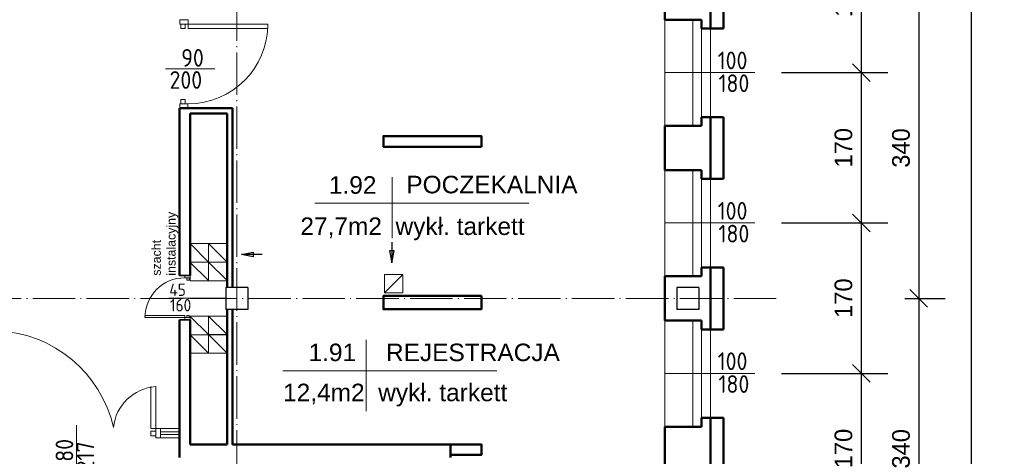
# Model space of a CAD drawing. Header units: millimetres. Extents: x -642 to 14033, y 1994 to 13520.
# Tile 44 of 72: x 5287 to 6401, y 7559 to 8052. Entities that reach past the tile are written whole.
import ezdxf

# ---------------------------------------------------------------- set-up
doc = ezdxf.new("R2010")
doc.units = ezdxf.units.MM
doc.linetypes.add('ACAD_ISO04W100', pattern=[30.5, 24, -3, 0.5, -3])
for name, color, linetype, lineweight in [('drzwi', 140, 'Continuous', 13), ('KOMINY', 43, 'Continuous', 15), ('opisy drzwi', 40, 'Continuous', 13), ('opisy pom', 3, 'Continuous', 18), ('opisy pom.50', 3, 'Continuous', 20), ('sciany', 4, 'Continuous', 35), ('symetria', 7, 'ACAD_ISO04W100', 9), ('słupy', 2, 'Continuous', 30), ('wymiary', 1, 'Continuous', 13), ('ściana', 4, 'Continuous', 50)]:
    doc.layers.add(name, color=color, linetype=linetype, lineweight=lineweight)
doc.styles.add('ISO', font='isocp.shx')
doc.styles.add('ROMANS', font='ROMANS')
doc.styles.add('SYSTEM', font='TXT')
doc.dimstyles.new('Jacek2', dxfattribs={"dimscale": 2, "dimtxt": 10, "dimasz": 10, "dimexe": 15, "dimexo": 15, "dimgap": 5, "dimtad": 1, "dimdec": 0, "dimzin": 0, "dimdsep": 46, "dimtxsty": 'Standard', "dimblk": 'OBLIQUE', "dimcen": 0, "dimdle": 5, "dimadec": 1, "dimazin": 0, "dimtfac": 1, "dimtdec": 0, "dimtofl": 0, "dimtmove": 0, "dimatfit": 3, "dimfxl": 1, "dimtolj": 1, "dimtzin": 0, "dimarcsym": 0})

# ---------------------------------------------------------------- blocks, each defined once
blk = doc.blocks.new('_OBLIQUE')
at = {"color": 0, "linetype": 'ByBlock'}
blk.add_line((-0.5, -0.5), (0.5, 0.5), dxfattribs=at)
blk = doc.blocks.new('*D522')
at = {"layer": 'Defpoints', "color": 0, "transparency": 16777216}
for p in [(6118.9, 8162.7), (6118.9, 7992.7), (6239.2, 7992.7)]:
    blk.add_point(p, dxfattribs=at)
at = {"layer": 'wymiary', "color": 0, "lineweight": -2, "transparency": 16777216}
for p, q in [((6239.2, 8172.7), (6239.2, 7982.7)), ((6148.9, 8162.7), (6269.2, 8162.7)), ((6148.9, 7992.7), (6269.2, 7992.7))]:
    blk.add_line(p, q, dxfattribs=at)
at = {"layer": 'wymiary', "color": 0, "lineweight": -2, "transparency": 16777216, "xscale": 20, "yscale": 20, "zscale": 20}
for p, rotation in [((6239.2, 8162.7), 90), ((6239.2, 7992.7), 270)]:
    blk.add_blockref('_OBLIQUE', p, dxfattribs=dict(at, rotation=rotation))
at = {"layer": 'wymiary', "color": 0, "transparency": 16777216, "insert": (6219.2, 8077.7), "char_height": 20, "attachment_point": 5, "rotation": 90}
blk.add_mtext('\\A1;170', dxfattribs=at)
blk = doc.blocks.new('*D523')
at = {"layer": 'Defpoints', "color": 0, "transparency": 16777216}
for p in [(6118.9, 7992.7), (6118.9, 7822.7), (6239.2, 7822.7)]:
    blk.add_point(p, dxfattribs=at)
at = {"layer": 'wymiary', "color": 0, "lineweight": -2, "transparency": 16777216}
for p, q in [((6239.2, 8002.7), (6239.2, 7812.7)), ((6148.9, 7992.7), (6269.2, 7992.7)), ((6148.9, 7822.7), (6269.2, 7822.7))]:
    blk.add_line(p, q, dxfattribs=at)
at = {"layer": 'wymiary', "color": 0, "lineweight": -2, "transparency": 16777216, "xscale": 20, "yscale": 20, "zscale": 20}
for p, rotation in [((6239.2, 7992.7), 90), ((6239.2, 7822.7), 270)]:
    blk.add_blockref('_OBLIQUE', p, dxfattribs=dict(at, rotation=rotation))
at = {"layer": 'wymiary', "color": 0, "transparency": 16777216, "insert": (6219.2, 7907.7), "char_height": 20, "attachment_point": 5, "rotation": 90}
blk.add_mtext('\\A1;170', dxfattribs=at)
blk = doc.blocks.new('*D524')
at = {"layer": 'Defpoints', "color": 0, "transparency": 16777216}
for p in [(6118.9, 7822.7), (6118.9, 7652.7), (6239.2, 7652.7)]:
    blk.add_point(p, dxfattribs=at)
at = {"layer": 'wymiary', "color": 0, "lineweight": -2, "transparency": 16777216}
for p, q in [((6239.2, 7832.7), (6239.2, 7642.7)), ((6148.9, 7822.7), (6269.2, 7822.7)), ((6148.9, 7652.7), (6269.2, 7652.7))]:
    blk.add_line(p, q, dxfattribs=at)
at = {"layer": 'wymiary', "color": 0, "lineweight": -2, "transparency": 16777216, "xscale": 20, "yscale": 20, "zscale": 20}
for p, rotation in [((6239.2, 7822.7), 90), ((6239.2, 7652.7), 270)]:
    blk.add_blockref('_OBLIQUE', p, dxfattribs=dict(at, rotation=rotation))
at = {"layer": 'wymiary', "color": 0, "transparency": 16777216, "insert": (6219.2, 7737.7), "char_height": 20, "attachment_point": 5, "rotation": 90}
blk.add_mtext('\\A1;170', dxfattribs=at)
blk = doc.blocks.new('*D525')
at = {"layer": 'Defpoints', "color": 0, "transparency": 16777216}
for p in [(6118.9, 7652.7), (6118.9, 7482.7), (6239.2, 7482.7)]:
    blk.add_point(p, dxfattribs=at)
at = {"layer": 'wymiary', "color": 0, "lineweight": -2, "transparency": 16777216}
for p, q in [((6239.2, 7662.7), (6239.2, 7472.7)), ((6148.9, 7652.7), (6269.2, 7652.7)), ((6148.9, 7482.7), (6269.2, 7482.7))]:
    blk.add_line(p, q, dxfattribs=at)
at = {"layer": 'wymiary', "color": 0, "lineweight": -2, "transparency": 16777216, "xscale": 20, "yscale": 20, "zscale": 20}
for p, rotation in [((6239.2, 7652.7), 90), ((6239.2, 7482.7), 270)]:
    blk.add_blockref('_OBLIQUE', p, dxfattribs=dict(at, rotation=rotation))
at = {"layer": 'wymiary', "color": 0, "transparency": 16777216, "insert": (6219.2, 7567.7), "char_height": 20, "attachment_point": 5, "rotation": 90}
blk.add_mtext('\\A1;170', dxfattribs=at)
blk = doc.blocks.new('*D540')
at = {"layer": 'Defpoints', "color": 0, "transparency": 16777216}
for p in [(6258.7, 8077.4), (6258.7, 7737.4), (6304.3, 7737.4)]:
    blk.add_point(p, dxfattribs=at)
at = {"layer": 'wymiary', "color": 0, "lineweight": -2, "transparency": 16777216}
for p, q in [((6304.3, 8087.4), (6304.3, 7727.4)), ((6288.7, 8077.4), (6334.3, 8077.4)), ((6288.7, 7737.4), (6334.3, 7737.4))]:
    blk.add_line(p, q, dxfattribs=at)
at = {"layer": 'wymiary', "color": 0, "lineweight": -2, "transparency": 16777216, "xscale": 20, "yscale": 20, "zscale": 20}
for p, rotation in [((6304.3, 8077.4), 90), ((6304.3, 7737.4), 270)]:
    blk.add_blockref('_OBLIQUE', p, dxfattribs=dict(at, rotation=rotation))
at = {"layer": 'wymiary', "color": 0, "transparency": 16777216, "insert": (6284.3, 7907.4), "char_height": 20, "attachment_point": 5, "rotation": 90}
blk.add_mtext('\\A1;340', dxfattribs=at)
blk = doc.blocks.new('*D541')
at = {"layer": 'Defpoints', "color": 0, "transparency": 16777216}
for p in [(6258.7, 7737.4), (6258.7, 7397.4), (6304.3, 7397.4)]:
    blk.add_point(p, dxfattribs=at)
at = {"layer": 'wymiary', "color": 0, "lineweight": -2, "transparency": 16777216}
for p, q in [((6304.3, 7747.4), (6304.3, 7387.4)), ((6288.7, 7737.4), (6334.3, 7737.4)), ((6288.7, 7397.4), (6334.3, 7397.4))]:
    blk.add_line(p, q, dxfattribs=at)
at = {"layer": 'wymiary', "color": 0, "lineweight": -2, "transparency": 16777216, "xscale": 20, "yscale": 20, "zscale": 20}
for p, rotation in [((6304.3, 7737.4), 90), ((6304.3, 7397.4), 270)]:
    blk.add_blockref('_OBLIQUE', p, dxfattribs=dict(at, rotation=rotation))
at = {"layer": 'wymiary', "color": 0, "transparency": 16777216, "insert": (6284.3, 7567.4), "char_height": 20, "attachment_point": 5, "rotation": 90}
blk.add_mtext('\\A1;340', dxfattribs=at)
blk = doc.blocks.new('*D543')
at = {"layer": 'Defpoints', "color": 0, "transparency": 16777216}
for p in [(6364.1, 11206.9), (6401.1, 11206.9), (6401.1, 6758.4)]:
    blk.add_point(p, dxfattribs=at)
at = {"layer": 'wymiary', "color": 0, "lineweight": -2, "transparency": 16777216}
for p, q in [((6364.1, 6748.4), (6364.1, 11216.9)), ((6371.1, 11206.9), (6334.1, 11206.9)), ((6371.1, 6758.4), (6334.1, 6758.4))]:
    blk.add_line(p, q, dxfattribs=at)
at = {"layer": 'wymiary', "color": 0, "lineweight": -2, "transparency": 16777216, "xscale": 20, "yscale": 20, "zscale": 20}
for p, rotation in [((6364.1, 11206.9), 90), ((6364.1, 6758.4), 270)]:
    blk.add_blockref('_OBLIQUE', p, dxfattribs=dict(at, rotation=rotation))
at = {"layer": 'wymiary', "color": 0, "transparency": 16777216, "insert": (6344.1, 8982.7), "char_height": 20, "attachment_point": 5, "rotation": 90}
blk.add_mtext('\\A1;4449', dxfattribs=at)

msp = doc.modelspace()

# ---------------------------------------------------------------- linework, layer by layer
at = {"ltscale": 0.5}
msp.add_line((5520.6, 7737.4), (5480.1, 7737.4), dxfattribs=at)
at = {"layer": 'drzwi'}
for p, q in [((5446.8, 7586.5), (5468.4, 7586.5)), ((5446.8, 7583.5), (5468.4, 7583.5))]:
    msp.add_line(p, q, dxfattribs=at)
msp.add_lwpolyline([(5446.7, 7590.2), (5446.7, 7579.8), (5468.2, 7579.8), (5468.2, 7590.3)], close=True, dxfattribs=at)
for points in [[(5468.5, 8047.4, 0), (5468.5, 8052.4, 0), (5478.1, 8052.4, 0), (5478.1, 8047.4, 0), (5468.5, 8047.4, 0)], [(5469.5, 8047.4, 0), (5469.5, 8042.4, 0), (5474.5, 8042.4, 0), (5474.5, 8047.4, 0), (5469.5, 8047.4, 0)], [(5478.1, 8047.4, 0), (5478.1, 8042.4, 0), (5568.1, 8042.4, 0), (5568.1, 8047.4, 0), (5478.1, 8047.4, 0)], [(5468.5, 7957.4, 0), (5468.5, 7952.4, 0), (5477.7, 7952.4, 0), (5477.7, 7957.4, 0), (5468.5, 7957.4, 0)], [(5469.5, 7957.4, 0), (5469.5, 7962.4, 0), (5474.5, 7962.4, 0), (5474.5, 7957.4, 0), (5469.5, 7957.4, 0)], [(5480.1, 7760.7, 0), (5480.1, 7763.2, 0), (5474.1, 7763.2, 0), (5474.1, 7760.7, 0), (5480.1, 7760.7, 0)], [(5479.1, 7760.7, 0), (5479.1, 7758.2, 0), (5476.6, 7758.2, 0), (5476.6, 7760.7, 0), (5479.1, 7760.7, 0)], [(5474.1, 7715.7, 0), (5474.1, 7718.2, 0), (5429.2, 7718.2, 0), (5429.2, 7715.7, 0), (5474.1, 7715.7, 0)], [(5479.1, 7715.7, 0), (5479.1, 7718.2, 0), (5476.6, 7718.2, 0), (5476.6, 7715.7, 0), (5479.1, 7715.7, 0)], [(5480.1, 7715.7, 0), (5480.1, 7713.2, 0), (5474.1, 7713.2, 0), (5474.1, 7715.7, 0), (5480.1, 7715.7, 0)], [(5441.3, 7590.2, 0), (5435.9, 7590.2, 0), (5435.9, 7637.7, 0)], [(5441.3, 7637.7, 0), (5441.3, 7590.2, 0)], [(5441.3, 7582, 0), (5435.9, 7582, 0), (5435.9, 7587.4, 0), (5441.3, 7587.4, 0), (5441.3, 7582, 0)], [(5441.3, 7590.2, 0), (5446.7, 7590.2, 0), (5446.7, 7579.8, 0), (5441.3, 7579.8, 0), (5441.3, 7590.2, 0)]]:
    msp.add_polyline3d(points, dxfattribs=at)
for centre, radius, start, end in [((5478.1, 8047.4), 90, 270, 0), ((5474.1, 7715.7), 45, 90, 180), ((5256.7, 7560.6), 140.2, 12.808, 87.6565), ((5444.9, 7586), 51.8, 94.0401, 173.7235)]:
    msp.add_arc(centre, radius, start, end, dxfattribs=at)
at = {"layer": 'KOMINY', "lineweight": 18}
for p, q in [((5522.1, 7799.4), (5480.1, 7799.4)), ((5480.1, 7799.4), (5501.1, 7778.5)), ((5501, 7799.5), (5522, 7778.5)), ((5480, 7778.5), (5501.1, 7757.5)), ((5522.1, 7778.4), (5480.1, 7778.4)), ((5501, 7778.5), (5522.1, 7757.5)), ((5720.8, 7764.6), (5699.9, 7743.6)), ((5522.1, 7757.4), (5480.1, 7757.4)), ((5520.6, 7757.4), (5480.1, 7757.4)), ((5480, 7717.5), (5501.1, 7696.5)), ((5522.1, 7717.4), (5480.1, 7717.4)), ((5520.6, 7717.4), (5480.1, 7717.4)), ((5501.1, 7717.5), (5522.1, 7696.5)), ((5480, 7696.5), (5501.1, 7675.5)), ((5522.1, 7696.4), (5480.1, 7696.4)), ((5501.1, 7696.5), (5522.1, 7675.5)), ((5522.1, 7675.4), (5480.1, 7675.4))]:
    msp.add_line(p, q, dxfattribs=at)
for points in [[(5480.1, 7799.4), (5501.1, 7799.5), (5501.1, 7778.5), (5480.1, 7778.4)], [(5501, 7799.4), (5522, 7799.5), (5522.1, 7778.5), (5501.1, 7778.4)], [(5480.1, 7778.4), (5501.1, 7778.5), (5501.1, 7757.5), (5480.1, 7757.4)], [(5501.1, 7778.4), (5522.1, 7778.5), (5522.1, 7757.5), (5501.1, 7757.4)], [(5720.9, 7764.6), (5720.9, 7743.6), (5699.9, 7743.6), (5699.9, 7764.6)], [(5480.1, 7717.4), (5501.1, 7717.5), (5501.1, 7696.5), (5480.1, 7696.4)], [(5501.1, 7717.5), (5522.1, 7717.5), (5522.1, 7696.5), (5501.1, 7696.5)], [(5480.1, 7696.4), (5501.1, 7696.5), (5501.1, 7675.5), (5480.1, 7675.4)], [(5501.1, 7696.5), (5522.1, 7696.5), (5522.1, 7675.5), (5501.1, 7675.5)]]:
    msp.add_lwpolyline(points, close=True, dxfattribs=at)
at = {"layer": 'KOMINY', "lineweight": 30}
for points in [[(5708.3, 7801.1), (5708.3, 7777.8), (5710.8, 7791), (5705.7, 7791), (5708.3, 7777.8)], [(5561.6, 7787.1), (5538.4, 7787.1), (5551.5, 7789.6), (5551.5, 7784.5), (5538.4, 7787.1)]]:
    msp.add_lwpolyline(points, dxfattribs=at)
at = {"layer": 'opisy drzwi'}
for p, q in [((6017.1, 8052.4), (6017.1, 7932.4)), ((6048.6, 8052.4), (6048.6, 7932.4)), ((6058.6, 8042.4), (6058.6, 7942.4)), ((6068.6, 8042.4), (6068.6, 7942.4)), ((5452.4, 7997), (5508.3, 7997)), ((6017.1, 7992.7), (6118.9, 7992.7)), ((6017.1, 7882.4), (6017.1, 7762.4)), ((6048.6, 7882.4), (6048.6, 7762.4)), ((6058.6, 7872.4), (6058.6, 7772.4)), ((6068.6, 7872.4), (6068.6, 7772.4)), ((6017.1, 7822.7), (6118.9, 7822.7)), ((5456.1, 7737.6), (5493.4, 7737.6)), ((6017.1, 7712.4), (6017.1, 7592.4)), ((6048.6, 7712.4), (6048.6, 7592.4)), ((6058.6, 7702.4), (6058.6, 7602.4)), ((6068.6, 7702.4), (6068.6, 7602.4)), ((6017.1, 7652.7), (6118.9, 7652.7)), ((5351.6, 7594), (5351.6, 7538))]:
    msp.add_line(p, q, dxfattribs=at)
at = {"layer": 'opisy pom'}
for p, q in [((5621.1, 7845.2), (5863.2, 7845.2)), ((5585, 7655.5), (5827, 7655.5))]:
    msp.add_line(p, q, dxfattribs=at)
at = {"layer": 'opisy pom.50'}
for p, q in [((5708.6, 7874.4), (5708.6, 7805.5)), ((5679.2, 7690.6), (5679.2, 7609.9))]:
    msp.add_line(p, q, dxfattribs=at)
at = {"layer": 'sciany'}
for points in [[(5468.1, 7763.2), (5480.1, 7763.2)], [(5468.1, 7713.2), (5480.1, 7713.2)]]:
    msp.add_lwpolyline(points, dxfattribs=at)
at = {"layer": 'symetria', "linetype": 'ACAD_ISO04W100', "ltscale": 2}
for p, q in [((5533.1, 5954.4), (5533.1, 10824.4)), ((6143.1, 7737.4), (3127.2, 7737.4))]:
    msp.add_line(p, q, dxfattribs=at)
at = {"layer": 'słupy'}
for p, q in [((5520.6, 7749.9), (5520.6, 7724.9)), ((5545.6, 7749.9), (5520.6, 7749.9)), ((5545.6, 7749.9), (5520.6, 7749.9)), ((5520.6, 7749.9), (5520.6, 7724.9)), ((5545.6, 7749.9), (5520.6, 7749.9)), ((5520.6, 7749.9), (5520.6, 7724.9)), ((5545.6, 7749.9), (5545.6, 7724.9)), ((5545.6, 7749.9), (5545.6, 7724.9)), ((5545.6, 7749.9), (5545.6, 7724.9)), ((6030.6, 7749.9), (6030.6, 7724.9)), ((6055.6, 7749.9), (6030.6, 7749.9)), ((6055.6, 7749.9), (6030.6, 7749.9)), ((6030.6, 7749.9), (6030.6, 7724.9)), ((6055.6, 7749.9), (6030.6, 7749.9)), ((6030.6, 7749.9), (6030.6, 7724.9)), ((6055.6, 7749.9), (6055.6, 7724.9)), ((6055.6, 7749.9), (6055.6, 7724.9)), ((6055.6, 7749.9), (6055.6, 7724.9)), ((5545.6, 7724.9), (5520.6, 7724.9)), ((5545.6, 7724.9), (5520.6, 7724.9)), ((5545.6, 7724.9), (5520.6, 7724.9)), ((6055.6, 7724.9), (6030.6, 7724.9)), ((6055.6, 7724.9), (6030.6, 7724.9)), ((6055.6, 7724.9), (6030.6, 7724.9))]:
    msp.add_line(p, q, dxfattribs=at)
at = {"layer": 'ściana'}
for p, q in [((6068.6, 8042.4), (6068.6, 8112.4)), ((6083.6, 8042.4), (6083.6, 8112.4)), ((6017.1, 8052.4), (6017.1, 8064.9)), ((6058.6, 8052.4), (6017.1, 8052.4)), ((6058.6, 8042.4), (6058.6, 8052.4)), ((6068.6, 8042.4), (6058.6, 8042.4)), ((6058.6, 8042.4), (6083.6, 8042.4)), ((5468.1, 7763.2), (5468.1, 7952.6)), ((5528.1, 7952.4), (5468.1, 7952.6)), ((5528.1, 7749.9), (5528.1, 7952.4)), ((5522.1, 7946.4), (5480.1, 7946.4)), ((5480.1, 7763.2), (5480.1, 7946.4)), ((5522.1, 7749.9), (5522.1, 7946.4)), ((6058.6, 7932.4), (6058.6, 7942.4)), ((6068.6, 7942.4), (6058.6, 7942.4)), ((6058.6, 7942.4), (6083.6, 7942.4)), ((6068.6, 7872.4), (6068.6, 7942.4)), ((6083.6, 7872.4), (6083.6, 7942.4)), ((6017.1, 7882.4), (6017.1, 7932.4)), ((6058.6, 7932.4), (6017.1, 7932.4)), ((6058.6, 7882.4), (6017.1, 7882.4)), ((6058.6, 7872.4), (6058.6, 7882.4)), ((6068.6, 7872.4), (6058.6, 7872.4)), ((6058.6, 7872.4), (6083.6, 7872.4)), ((6058.6, 7762.4), (6017.1, 7762.4)), ((6017.1, 7740.3), (6017.1, 7762.4)), ((6058.6, 7762.4), (6058.6, 7772.4)), ((6068.6, 7772.4), (6058.6, 7772.4)), ((6058.6, 7772.4), (6083.6, 7772.4)), ((6068.6, 7702.4), (6068.6, 7772.4)), ((6083.6, 7702.4), (6083.6, 7772.4)), ((6017.1, 7712.4), (6017.1, 7740.3)), ((5522.1, 7572.4), (5522.1, 7724.9)), ((5528.1, 7572.4), (5528.1, 7724.9)), ((5468.1, 7557.4), (5468.1, 7713.2)), ((5480.1, 7572.4), (5480.1, 7713.2)), ((6058.6, 7712.4), (6017.1, 7712.4)), ((6058.6, 7702.4), (6058.6, 7712.4)), ((6068.6, 7702.4), (6058.6, 7702.4)), ((6058.6, 7702.4), (6083.6, 7702.4)), ((6068.6, 7602.4), (6058.6, 7602.4)), ((6058.6, 7592.4), (6058.6, 7602.4)), ((6058.6, 7602.4), (6083.6, 7602.4)), ((6068.6, 7532.4), (6068.6, 7602.4)), ((6083.6, 7532.4), (6083.6, 7602.4)), ((6058.6, 7592.4), (6017.1, 7592.4)), ((6017.1, 7572.4), (6017.1, 7592.4)), ((5522.1, 7572.4), (5480.1, 7572.4)), ((5774.6, 7572.4), (5528.1, 7572.4)), ((5774.6, 7572.4), (5774.6, 7557.4)), ((6017.1, 7542.4), (6017.1, 7572.4))]:
    msp.add_line(p, q, dxfattribs=at)
at = {"layer": 'ściana', "ltscale": 0.5}
for points in [[(5809.6, 7908.9), (5809.6, 7920.9), (5698.8, 7920.9), (5698.8, 7908.9)], [(5809.6, 7740.3), (5809.6, 7725.1), (5698.8, 7725.1), (5698.8, 7740.3)], [(5774.6, 7560.4), (5774.6, 7572.4), (5809.6, 7572.4), (5809.6, 7560.4)]]:
    msp.add_lwpolyline(points, close=True, dxfattribs=at)

# ---------------------------------------------------------------- texts
at = {"layer": 'opisy drzwi', "style": 'ISO'}
for s, height, p in [(' 90', 20, (5458.7, 7999.3)), ('100', 20, (6076.9, 7996.4)), ('200', 20, (5456.9, 7974.3)), ('180', 20, (6077.8, 7970.6)), ('100', 20, (6076.9, 7826.4)), ('180', 20, (6077.8, 7800.6)), ('45', 14, (5456.7, 7740.2)), ('160', 14, (5457.4, 7722.7)), ('100', 20, (6076.9, 7656.4)), ('180', 20, (6077.8, 7630.6))]:
    msp.add_text(s, height=height, dxfattribs=at).set_placement(p)
for s, p in [('180', (5348, 7543.7)), ('217', (5371.7, 7541.9))]:
    msp.add_text(s, height=20, rotation=90, dxfattribs=at).set_placement(p)
at = {"layer": 'opisy pom', "char_height": 19.8, "attachment_point": 1, "style": 'SYSTEM'}
for s, insert in [('{\\fArial|b0|i0|c238|p34;1.92}', (5637.1, 7875.5)), ('{\\fArial|b0|i0|c238|p34;POCZEKALNIA}', (5724.7, 7876)), ('{\\fArial|b0|i0|c238|p34;27,7m2  wykł. tarkett}', (5604.9, 7828.9)), ('{\\fArial|b0|i0|c238|p34;1.91}', (5614.1, 7686.3)), ('{\\fArial|b0|i0|c238|p34;REJESTRACJA}', (5701.7, 7686.3)), ('{\\fArial|b0|i0|c238|p34;12,4m2  wykł. tarkett}', (5585.3, 7641))]:
    msp.add_mtext(s, dxfattribs=dict(at, insert=insert))
at = {"layer": 'opisy pom', "insert": (5437, 7763.1), "char_height": 10, "attachment_point": 1, "rotation": 90, "style": 'ROMANS'}
msp.add_mtext('{\\fArial|b0|i0|c238|p34;szacht\\Pinstalacyjny}', dxfattribs=at)

# ---------------------------------------------------------------- dimensions: what is measured, and where the dimension line sits
at = {"layer": 'wymiary'}
dim = msp.add_aligned_dim(p1=(6401.0589261, 6758.4386018), p2=(6401.0589261, 11206.9386018), distance=37, dimstyle='Jacek2', dxfattribs=at)
dim.commit()
dim.dimension.update_dxf_attribs({"geometry": '*D543', "text_midpoint": (6344.0589261, 8982.6886018)})
for base, p1, p2, picture, middle in [((6239.2, 7992.7), (6118.9, 8162.7), (6118.9, 7992.7), '*D522', (6219.2, 8077.7)), ((6304.3, 7737.4), (6258.7, 8077.4), (6258.7, 7737.4), '*D540', (6284.3, 7907.4)), ((6239.2, 7822.7), (6118.9, 7992.7), (6118.9, 7822.7), '*D523', (6219.2, 7907.7)), ((6239.2, 7652.7), (6118.9, 7822.7), (6118.9, 7652.7), '*D524', (6219.2, 7737.7)), ((6304.3, 7397.4), (6258.7, 7737.4), (6258.7, 7397.4), '*D541', (6284.3, 7567.4)), ((6239.2, 7482.7), (6118.9, 7652.7), (6118.9, 7482.7), '*D525', (6219.2, 7567.7))]:
    dim = msp.add_linear_dim(base=base, p1=p1, p2=p2, angle=90, dimstyle='Jacek2', override={"dimtmove": 1}, dxfattribs=at)
    dim.commit()
    dim.dimension.update_dxf_attribs({"geometry": picture, "text_midpoint": middle})

doc.saveas('drawing.dxf')
